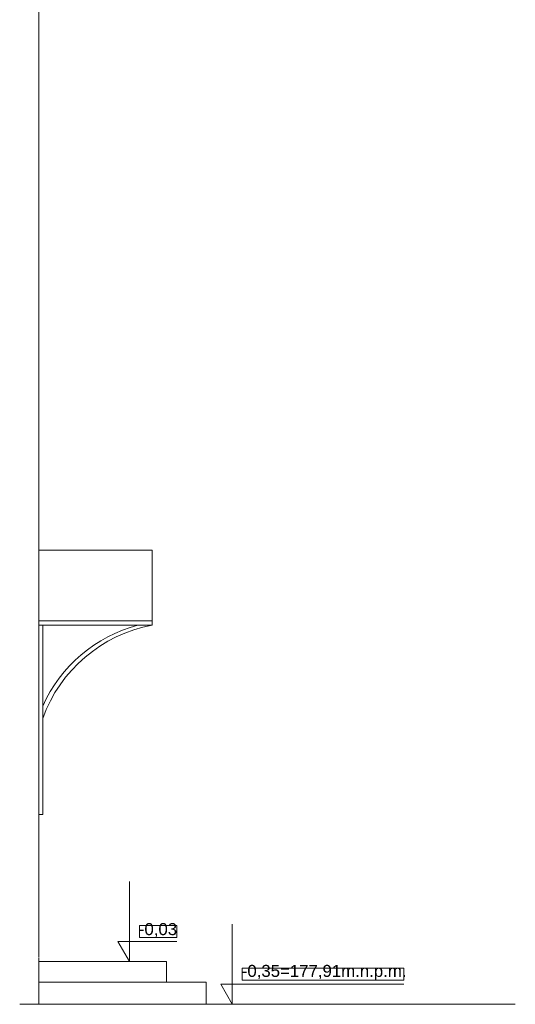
# Model space of a CAD drawing. Header units: millimetres. Extents: x 204754 to 495640, y -178579 to -98814.
# Tile 166 of 179: x 365206 to 368918, y -138230 to -130858. Entities that reach past the tile are written whole.
import ezdxf

# ---------------------------------------------------------------- set-up
doc = ezdxf.new("R2010")
doc.units = ezdxf.units.MM
doc.header["$MEASUREMENT"] = 0
doc.layers.get('0').update_dxf_attribs({"color": 252, "lineweight": 5})
for name, color, linetype, lineweight in [('Nowe_299-A Wymiary Opisy_Nr_pióra__7', 252, 'Continuous', 5), ('Nowe_810-G Ogólne_Nr_pióra__120', 252, 'Continuous', 5), ('Nowe_810-G Ogólne_Nr_pióra__7', 252, 'Continuous', 5), ('Nowe_Nowe_220(1)-A Ściany zewnętrzne_Nr_pióra__7', 252, 'Continuous', 5)]:
    doc.layers.add(name, color=color, linetype=linetype, lineweight=lineweight)
doc.styles.add('GENERATED_STYLE_4', font='arial.ttf')

# ---------------------------------------------------------------- blocks, each defined once
blk = doc.blocks.new('podkład 20251118')
at = {"color": 252, "lineweight": 5}
for p, q in [((366383, -137639.8), (366102.4, -137639.8)), ((366102.4, -137639.8), (366102.4, -137729.8)), ((366383, -137729.8), (366383, -137639.8)), ((366102.4, -137729.8), (366383, -137729.8)), ((368082.9, -137959.8), (366873.2, -137959.8)), ((366873.2, -137959.8), (366873.2, -138049.8)), ((368082.9, -138049.8), (368082.9, -137959.8)), ((366873.2, -138049.8), (368082.9, -138049.8))]:
    blk.add_line(p, q, dxfattribs=at)
at = {"layer": 'Nowe_299-A Wymiary Opisy_Nr_pióra__7', "color": 252, "linetype": 'Continuous', "lineweight": 5}
for p, q in [((366027.4, -137909.8), (366027.4, -137309.8)), ((366798.2, -138229.8), (366798.2, -137629.8)), ((366027.4, -137909.8), (365940.4, -137759.8)), ((365940.4, -137759.8), (366027.4, -137759.8)), ((366027.4, -137759.8), (366383, -137759.8)), ((366027.4, -137909.8), (365914.9, -137909.8)), ((366027.4, -137909.8), (366139.9, -137909.8)), ((366798.2, -138229.8), (366711.2, -138079.8)), ((366711.2, -138079.8), (366798.2, -138079.8)), ((366798.2, -138079.8), (368082.9, -138079.8)), ((366798.2, -138229.8), (366685.7, -138229.8)), ((366798.2, -138229.8), (366910.7, -138229.8))]:
    blk.add_line(p, q, dxfattribs=at)
at = {"layer": 'Nowe_810-G Ogólne_Nr_pióra__120', "color": 252, "linetype": 'Continuous', "lineweight": 5}
for centre, start, end in [((366394.1, -136451.8), 100.42157, 160.35677), ((366364, -136434.7), 104.62243, 156.04473)]:
    blk.add_arc(centre, 1078.2, start, end, dxfattribs=at)
at = {"layer": 'Nowe_810-G Ogólne_Nr_pióra__7', "color": 252, "linetype": 'Continuous', "lineweight": 5}
blk.add_line((366602.6, -138229.8), (368917.9, -138229.8), dxfattribs=at)
at = {"layer": 'Nowe_Nowe_220(1)-A Ściany zewnętrzne_Nr_pióra__7', "color": 252, "linetype": 'Continuous', "lineweight": 5}
for p, q in [((365348.2, -130233.6), (365348.2, -132065)), ((365348.2, -132043.7), (365348.2, -133855.1)), ((365348.2, -135187.2), (365348.2, -133855.1)), ((366199.1, -134830.1), (365348.2, -134830.1)), ((365348.2, -134830.1), (365348.2, -135391.4)), ((366199.1, -135391.4), (366199.1, -134830.1)), ((365348.2, -137879.8), (365348.2, -134906)), ((365348.2, -135358.2), (366199.1, -135358.2)), ((365348.2, -135391.4), (365348.2, -135358.2)), ((365348.2, -135391.4), (366199.1, -135391.4)), ((366199.1, -135391.4), (365348.2, -135391.4)), ((365378.7, -135391.4), (365348.2, -135391.4)), ((365348.2, -135391.4), (365348.2, -136808.9)), ((365378.7, -136808.9), (365378.7, -135391.4)), ((366199.1, -135358.2), (366199.1, -135391.4)), ((365348.2, -136808.9), (365378.7, -136808.9)), ((365348.2, -137883.4), (365348.2, -138229.8)), ((366304.4, -137909.8), (365348.2, -137909.8)), ((365348.2, -137909.8), (365348.2, -138064.7)), ((366304.4, -138064.7), (366304.4, -137909.8)), ((365348.2, -138229.8), (365348.2, -138064.7)), ((365348.2, -138064.7), (366602.6, -138064.7)), ((365348.2, -138064.7), (366304.4, -138064.7)), ((366602.6, -138064.7), (366602.6, -138229.8)), ((365348.2, -138229.8), (365205.9, -138229.8)), ((366602.6, -138229.8), (365348.2, -138229.8))]:
    blk.add_line(p, q, dxfattribs=at)
at = {"layer": 'Nowe_299-A Wymiary Opisy_Nr_pióra__7', "color": 252, "lineweight": 5, "style": 'GENERATED_STYLE_4'}
for s, p in [('-0,03', (366098.4, -137711.8)), ('-0,35=177,91m.n.p.m.', (366869.3, -138024.7))]:
    blk.add_text(s, height=90, dxfattribs=at).set_placement(p)

msp = doc.modelspace()

# ---------------------------------------------------------------- block references
msp.add_blockref('podkład 20251118', (0, 0))

doc.saveas('drawing.dxf')
